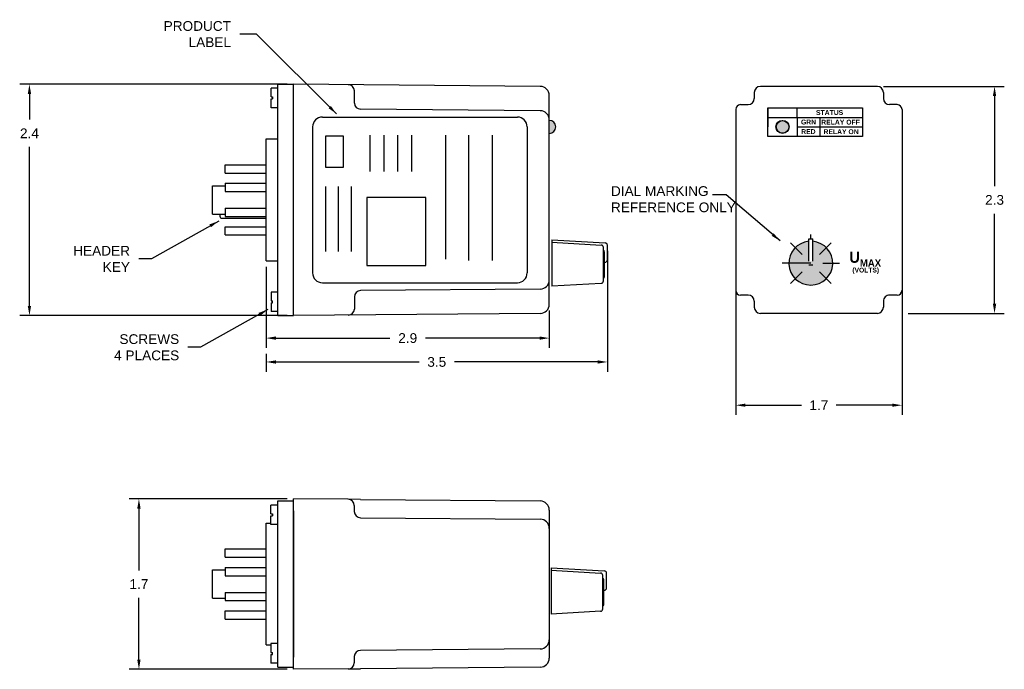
# Model space of a CAD drawing. Extents: x -17.3 to -7.2, y 9.7 to 16.4.
import ezdxf

# ---------------------------------------------------------------- set-up
doc = ezdxf.new("R2010")
doc.units = 0
doc.header["$LTSCALE"] = 0.5
doc.header["$MEASUREMENT"] = 0
doc.header["$PDMODE"] = 2
doc.header["$PDSIZE"] = 0.05
doc.linetypes.add('HIDDEN', pattern=[0.075, 0.05, -0.025])
doc.layers.get('0').update_dxf_attribs({"linetype": 'CONTINUOUS'})
doc.layers.get('DEFPOINTS').update_dxf_attribs({"linetype": 'CONTINUOUS'})
for name, color, linetype in [('ART', 7, 'CONTINUOUS'), ('DIM', 8, 'CONTINUOUS'), ('Proof Text', 7, 'CONTINUOUS')]:
    doc.layers.add(name, color=color, linetype=linetype)
doc.styles.get("Standard").update_dxf_attribs({"font": 'ARIAL.TTF'})
doc.dimstyles.get("Standard").update_dxf_attribs({"dimtxt": 0.18, "dimasz": 0.18, "dimexe": 0.18, "dimexo": 0.0625, "dimgap": 0.09, "dimtad": 0, "dimtih": 1, "dimtoh": 1, "dimdec": 4, "dimzin": 0, "dimdsep": 46, "dimtxsty": 'STANDARD', "dimcen": 0.09, "dimadec": 0, "dimazin": 0, "dimtfac": 1, "dimtdec": 4, "dimtofl": 0, "dimtmove": 0, "dimatfit": 3, "dimfxl": 1, "dimtolj": 1, "dimtzin": 0, "dimarcsym": 0})

# ---------------------------------------------------------------- blocks, each defined once
blk = doc.blocks.new('*D2')
at = {"layer": 'DEFPOINTS', "color": 0}
for p in [(-8.479, 15.691), (-8.226, 13.36), (-7.277, 13.36)]:
    blk.add_point(p, dxfattribs=at)
at = {"layer": 'DIM', "color": 0, "lineweight": -2}
for p, q in [((-8.417, 15.691), (-7.177, 15.691)), ((-7.277, 15.591), (-7.277, 14.666)), ((-7.277, 13.46), (-7.277, 14.384)), ((-8.164, 13.36), (-7.177, 13.36))]:
    blk.add_line(p, q, dxfattribs=at)
at = {"layer": 'DIM', "color": 0}
for points in [[(-7.294, 15.591), (-7.26, 15.591), (-7.277, 15.691)], [(-7.294, 13.46), (-7.26, 13.46), (-7.277, 13.36)]]:
    blk.add_solid(points, dxfattribs=at)
at = {"layer": 'DIM', "color": 0, "insert": (-7.277, 14.525), "char_height": 0.1, "attachment_point": 5}
blk.add_mtext('\\A1;2.3', dxfattribs=at)
blk = doc.blocks.new('*D3')
at = {"layer": 'DEFPOINTS', "color": 0}
for p in [(-14.748, 13.901), (-11.844, 13.454), (-11.844, 13.107)]:
    blk.add_point(p, dxfattribs=at)
at = {"layer": 'DIM', "color": 0, "lineweight": -2}
for p, q in [((-14.748, 13.838), (-14.748, 13.007)), ((-11.844, 13.392), (-11.844, 13.007)), ((-14.648, 13.107), (-13.478, 13.107)), ((-11.944, 13.107), (-13.114, 13.107))]:
    blk.add_line(p, q, dxfattribs=at)
at = {"layer": 'DIM', "color": 0}
for points in [[(-14.648, 13.124), (-14.648, 13.09), (-14.748, 13.107)], [(-11.944, 13.124), (-11.944, 13.09), (-11.844, 13.107)]]:
    blk.add_solid(points, dxfattribs=at)
at = {"layer": 'DIM', "color": 0, "insert": (-13.296, 13.107), "char_height": 0.1, "attachment_point": 5}
blk.add_mtext('\\A1;2.9', dxfattribs=at)
blk = doc.blocks.new('*D4')
at = {"layer": 'DEFPOINTS', "color": 0}
for p in [(-11.248, 14.066), (-14.748, 13.007), (-11.248, 12.862)]:
    blk.add_point(p, dxfattribs=at)
at = {"layer": 'DIM', "color": 0, "lineweight": -2}
for p, q in [((-11.248, 14.004), (-11.248, 12.762)), ((-14.748, 12.945), (-14.748, 12.762)), ((-14.648, 12.862), (-13.18, 12.862)), ((-11.348, 12.862), (-12.817, 12.862))]:
    blk.add_line(p, q, dxfattribs=at)
at = {"layer": 'DIM', "color": 0}
for points in [[(-14.648, 12.879), (-14.648, 12.845), (-14.748, 12.862)], [(-11.348, 12.879), (-11.348, 12.845), (-11.248, 12.862)]]:
    blk.add_solid(points, dxfattribs=at)
at = {"layer": 'DIM', "color": 0, "insert": (-12.998, 12.862), "char_height": 0.1, "attachment_point": 5}
blk.add_mtext('\\A1;3.5', dxfattribs=at)
blk = doc.blocks.new('*D5')
at = {"layer": 'DEFPOINTS', "color": 0}
for p in [(-14.468, 15.713), (-17.176, 13.338), (-14.468, 13.338)]:
    blk.add_point(p, dxfattribs=at)
at = {"layer": 'DIM', "color": 0, "lineweight": -2}
for p, q in [((-14.531, 15.713), (-17.276, 15.713)), ((-17.176, 15.613), (-17.176, 15.35)), ((-17.176, 13.438), (-17.176, 15.069)), ((-14.531, 13.338), (-17.276, 13.338))]:
    blk.add_line(p, q, dxfattribs=at)
at = {"layer": 'DIM', "color": 0}
for points in [[(-17.193, 15.613), (-17.159, 15.613), (-17.176, 15.713)], [(-17.193, 13.438), (-17.159, 13.438), (-17.176, 13.338)]]:
    blk.add_solid(points, dxfattribs=at)
at = {"layer": 'DIM', "color": 0, "insert": (-17.176, 15.209), "char_height": 0.1, "attachment_point": 5}
blk.add_mtext('\\A1;2.4', dxfattribs=at)
blk = doc.blocks.new('*D1')
at = {"layer": 'DEFPOINTS', "color": 0}
for p in [(-9.932, 14.463), (-8.226, 14.463), (-8.226, 12.418)]:
    blk.add_point(p, dxfattribs=at)
at = {"layer": 'DIM', "color": 0, "lineweight": -2}
for p, q in [((-9.932, 14.401), (-9.932, 12.318)), ((-8.226, 14.401), (-8.226, 12.318)), ((-9.832, 12.418), (-9.256, 12.418)), ((-8.326, 12.418), (-8.903, 12.418))]:
    blk.add_line(p, q, dxfattribs=at)
at = {"layer": 'DIM', "color": 0}
for points in [[(-9.832, 12.435), (-9.832, 12.402), (-9.932, 12.418)], [(-8.326, 12.435), (-8.326, 12.402), (-8.226, 12.418)]]:
    blk.add_solid(points, dxfattribs=at)
at = {"layer": 'DIM', "color": 0, "insert": (-9.079, 12.418), "char_height": 0.1, "attachment_point": 5}
blk.add_mtext('\\A1;1.7', dxfattribs=at)
blk = doc.blocks.new('*D6')
at = {"layer": 'DEFPOINTS', "color": 0}
for p in [(-14.469, 11.458), (-16.053, 9.708), (-14.469, 9.708)]:
    blk.add_point(p, dxfattribs=at)
at = {"layer": 'DIM', "color": 0, "lineweight": -2}
for p, q in [((-14.531, 11.458), (-16.153, 11.458)), ((-16.053, 11.358), (-16.053, 10.723)), ((-16.053, 9.808), (-16.053, 10.442)), ((-14.531, 9.708), (-16.153, 9.708))]:
    blk.add_line(p, q, dxfattribs=at)
at = {"layer": 'DIM', "color": 0}
for points in [[(-16.07, 11.358), (-16.036, 11.358), (-16.053, 11.458)], [(-16.07, 9.808), (-16.036, 9.808), (-16.053, 9.708)]]:
    blk.add_solid(points, dxfattribs=at)
at = {"layer": 'DIM', "color": 0, "insert": (-16.053, 10.583), "char_height": 0.1, "attachment_point": 5}
blk.add_mtext('\\A1;1.7', dxfattribs=at)
blk = doc.blocks.new('block 436')
at = {"layer": 'Proof Text', "color": 7, "lineweight": 25}
blk.add_lwpolyline([(1.72, 2.804), (1.72, 2.999), (2.689, 2.999), (2.689, 2.804), (1.72, 2.804)], dxfattribs=at)
blk = doc.blocks.new('block 437')
at = {"layer": 'Proof Text', "color": 7, "lineweight": 25}
blk.add_lwpolyline([(1.72, 2.999), (2.02, 2.999)], dxfattribs=at)
blk = doc.blocks.new('block 438')
at = {"layer": 'Proof Text', "color": 7, "lineweight": 25}
blk.add_lwpolyline([(2.02, 2.999), (2.02, 2.804)], dxfattribs=at)
blk = doc.blocks.new('block 439')
at = {"layer": 'Proof Text', "color": 7, "lineweight": 25}
blk.add_lwpolyline([(2.252, 2.999), (2.252, 2.804)], dxfattribs=at)
blk = doc.blocks.new('block 440')
at = {"layer": 'Proof Text', "color": 7, "lineweight": 25}
blk.add_lwpolyline([(1.72, 2.999), (1.72, 2.901)], dxfattribs=at)
blk = doc.blocks.new('block 441')
at = {"layer": 'Proof Text', "color": 7, "lineweight": 25}
blk.add_lwpolyline([(2.02, 2.901), (2.689, 2.901)], dxfattribs=at)
blk = doc.blocks.new('block 442')
at = {"layer": 'Proof Text', "color": 7, "insert": (2.059, 2.925), "char_height": 0.04998, "attachment_point": 7}
blk.add_mtext('\\fArial|b1|i0|c0|p34;\\W1;GRN', dxfattribs=at)
blk = doc.blocks.new('block 443')
at = {"layer": 'Proof Text', "color": 7, "insert": (2.061, 2.828), "char_height": 0.04998, "attachment_point": 7}
blk.add_mtext('\\fArial|b1|i0|c0|p34;\\W1;RED', dxfattribs=at)
blk = doc.blocks.new('block 444')
at = {"layer": 'Proof Text', "color": 7, "insert": (2.267, 2.924), "char_height": 0.04998, "attachment_point": 7}
blk.add_mtext('\\fArial|b1|i0|c0|p34;\\W1;RELAY OFF', dxfattribs=at)
blk = doc.blocks.new('block 445')
at = {"layer": 'Proof Text', "color": 7, "insert": (2.29, 2.826), "char_height": 0.04998, "attachment_point": 7}
blk.add_mtext('\\fArial|b1|i0|c0|p34;\\W1;RELAY ON', dxfattribs=at)
blk = doc.blocks.new('block 689')
at = {"layer": 'Proof Text', "color": 7, "lineweight": 25}
blk.add_lwpolyline([(1.72, 2.999), (2.02, 2.999)], dxfattribs=at)
blk = doc.blocks.new('block 690')
at = {"layer": 'Proof Text', "color": 7, "lineweight": 25}
blk.add_lwpolyline([(2.689, 3.096), (2.689, 2.999)], dxfattribs=at)
blk = doc.blocks.new('block 691')
at = {"layer": 'Proof Text', "color": 7, "lineweight": 25}
blk.add_lwpolyline([(1.72, 3.096), (1.72, 2.999)], dxfattribs=at)
blk = doc.blocks.new('block 692')
at = {"layer": 'Proof Text', "color": 7, "lineweight": 25}
blk.add_lwpolyline([(2.02, 2.999), (2.689, 2.999)], dxfattribs=at)
blk = doc.blocks.new('block 693')
at = {"layer": 'Proof Text', "color": 7, "lineweight": 25}
blk.add_lwpolyline([(2.02, 2.999), (2.02, 3.096)], dxfattribs=at)
blk = doc.blocks.new('block 694')
at = {"layer": 'Proof Text', "color": 7, "insert": (2.213, 3.023), "char_height": 0.04998, "attachment_point": 7}
blk.add_mtext('\\fArial|b1|i0|c0|p34;\\W1;STATUS', dxfattribs=at)
blk = doc.blocks.new('block 696')
at = {"layer": 'Proof Text', "color": 7, "lineweight": 25}
blk.add_lwpolyline([(1.72, 2.804), (1.72, 3.096), (2.689, 3.096), (2.689, 2.804), (1.72, 2.804)], dxfattribs=at)
blk = doc.blocks.new('block 451')
at = {"layer": 'Proof Text', "color": 7, "insert": (2.663, 2.415), "char_height": 0.07553, "attachment_point": 7}
blk.add_mtext('\\fArial|b1|i0|c0|p34;\\W0.93;MAX', dxfattribs=at)
blk = doc.blocks.new('block 452')
at = {"layer": 'Proof Text', "color": 7, "insert": (2.556, 2.454), "char_height": 0.11333, "attachment_point": 7}
blk.add_mtext('\\fArial|b1|i0|c0|p34;\\W0.93;U', dxfattribs=at)
blk = doc.blocks.new('block 674')
at = {"layer": 'Proof Text', "color": 7, "insert": (2.586, 2.341), "char_height": 0.04909, "attachment_point": 7}
blk.add_mtext('\\fArial|b1|i0|c0|p34;\\W1;(VOLTS)', dxfattribs=at)

msp = doc.modelspace()

# ---------------------------------------------------------------- hatches: boundary and pattern name
msp.add_hatch(color=256).paths.add_polyline_path([(-11.8437, 15.3422), (-11.8437, 15.2752), (-11.8437, 15.2082, 1)])
h = msp.add_hatch(color=256)
h.paths.add_polyline_path([(-9.1417, 14.0465), (-9.1417, 13.8954), (-9.1817, 13.8954), (-9.1817, 14.0465, 17.0789561)], flags=16)
h.paths.add_polyline_path([(-9.1817, 14.0465), (-9.1817, 14.1004, 22.4554674), (-9.1417, 14.1004), (-9.1417, 14.0465, -17.0789561)])
at = {"layer": 'ART'}
msp.add_hatch(color=256, dxfattribs=at).paths.add_polyline_path([(-9.3868, 15.2752, 1), (-9.5168, 15.2752, 1)])

# ---------------------------------------------------------------- linework, layer by layer
for p, q in [((-14.6981, 15.5817), (-14.6981, 15.6717)), ((-14.629, 15.6717), (-14.6981, 15.6717)), ((-14.6281, 13.3384), (-14.6281, 15.7129)), ((-14.6281, 15.7129), (-14.4681, 15.7129)), ((-11.9366, 15.6908), (-14.4681, 15.7129)), ((-11.9366, 15.6908), (-14.4681, 15.7129)), ((-14.4681, 13.3384), (-14.4681, 15.7129)), ((-8.4792, 15.6908), (-9.6792, 15.6908)), ((-14.6981, 15.5817), (-14.6826, 15.5817)), ((-14.6981, 15.4717), (-14.6981, 15.5617)), ((-14.6981, 15.5617), (-14.6826, 15.5617)), ((-14.6826, 15.5817), (-14.6826, 15.5617)), ((-13.8432, 15.5194), (-13.8432, 15.6455)), ((-13.8432, 15.5194), (-13.8432, 15.6455)), ((-11.8437, 13.4543), (-11.8437, 15.597)), ((-11.8437, 13.4543), (-11.8437, 15.597)), ((-9.7417, 15.6283), (-9.7417, 15.5658)), ((-8.4167, 15.6283), (-8.4167, 15.5658)), ((-14.629, 15.4717), (-14.6981, 15.4717)), ((-11.9366, 15.4408), (-13.7813, 15.4569)), ((-11.9366, 15.4408), (-13.7813, 15.4569)), ((-9.9322, 15.4533), (-9.9322, 13.5983)), ((-9.8822, 15.5033), (-9.8042, 15.5033)), ((-8.2762, 15.5033), (-8.3542, 15.5033)), ((-8.2262, 15.4533), (-8.2262, 13.5983)), ((-14.7481, 13.9007), (-14.7481, 15.1507)), ((-14.7481, 15.1507), (-14.6281, 15.1507)), ((-15.1681, 14.8857), (-14.7481, 14.8857)), ((-15.1681, 14.8007), (-15.1681, 14.8857)), ((-15.1681, 14.8007), (-14.7481, 14.8007)), ((-15.2981, 14.3807), (-15.2981, 14.6707)), ((-15.2981, 14.6707), (-15.1681, 14.6707)), ((-15.1681, 14.6957), (-15.1681, 14.6107)), ((-15.1681, 14.6957), (-14.7481, 14.6957)), ((-15.1681, 14.6107), (-14.7481, 14.6107)), ((-15.2981, 14.3807), (-15.1681, 14.3807)), ((-15.2227, 14.3803), (-15.2227, 14.357)), ((-15.1681, 14.4407), (-14.7481, 14.4407)), ((-15.1681, 14.4407), (-15.1681, 14.3557)), ((-15.1681, 14.3557), (-14.7481, 14.3557)), ((-15.2027, 14.337), (-14.7487, 14.337)), ((-15.1681, 14.1657), (-15.1681, 14.2507)), ((-15.1681, 14.2507), (-14.7481, 14.2507)), ((-15.1681, 14.1657), (-14.7481, 14.1657)), ((-11.8185, 14.1156), (-11.8185, 13.6405)), ((-11.8185, 14.1156), (-11.2721, 14.0846)), ((-11.8185, 14.0905), (-11.3121, 14.0619)), ((-11.2485, 13.9096), (-11.2485, 14.0597)), ((-9.1817, 13.8954), (-9.1817, 14.1263)), ((-9.1817, 14.1263), (-9.1417, 14.1263)), ((-9.1417, 13.8954), (-9.1417, 14.1263)), ((-11.2885, 13.6942), (-11.2885, 14.0369)), ((-11.2785, 13.7405), (-11.2785, 13.9905)), ((-14.7481, 13.9007), (-14.6281, 13.9007)), ((-11.2785, 13.8846), (-11.2735, 13.8846)), ((-9.1419, 13.8574), (-9.1819, 13.8574)), ((-11.3121, 13.6692), (-11.8185, 13.6405)), ((-14.6981, 13.5796), (-14.6981, 13.4896)), ((-14.629, 13.5796), (-14.6981, 13.5796)), ((-11.9366, 13.6105), (-13.7813, 13.5944)), ((-11.9366, 13.6105), (-13.7813, 13.5944)), ((-9.8042, 13.5483), (-9.8822, 13.5483)), ((-8.2762, 13.5483), (-8.3542, 13.5483)), ((-14.6981, 13.4896), (-14.6826, 13.4896)), ((-14.6981, 13.4696), (-14.6981, 13.3796)), ((-14.6981, 13.4696), (-14.6826, 13.4696)), ((-14.6826, 13.4696), (-14.6826, 13.4896)), ((-13.8432, 13.5319), (-13.8432, 13.4058)), ((-13.8432, 13.5319), (-13.8432, 13.4058)), ((-9.7417, 13.4858), (-9.7417, 13.4233)), ((-8.4167, 13.4858), (-8.4167, 13.4233)), ((-14.629, 13.3796), (-14.6981, 13.3796)), ((-14.6281, 13.3384), (-14.4681, 13.3384)), ((-11.9366, 13.3605), (-14.4681, 13.3384)), ((-11.9366, 13.3605), (-14.4681, 13.3384)), ((-8.4792, 13.3608), (-9.6792, 13.3608)), ((-14.6287, 9.7296), (-14.6287, 11.4356)), ((-14.6287, 11.4356), (-14.4687, 11.4356)), ((-14.4687, 9.7296), (-14.4687, 11.4356)), ((-14.6296, 11.3938), (-14.6987, 11.3938)), ((-14.6987, 11.3038), (-14.6987, 11.3938)), ((-14.6987, 11.3038), (-14.6832, 11.3038)), ((-14.6987, 11.1938), (-14.6987, 11.2838)), ((-14.6987, 11.2838), (-14.6832, 11.2838)), ((-14.6832, 11.3038), (-14.6832, 11.2838)), ((-14.7487, 9.9576), (-14.7487, 11.2076)), ((-14.7487, 11.2076), (-14.6987, 11.2076)), ((-14.6296, 11.1938), (-14.6987, 11.1938)), ((-15.1687, 10.9426), (-14.7487, 10.9426)), ((-15.1687, 10.8576), (-15.1687, 10.9426)), ((-15.1687, 10.8576), (-14.7487, 10.8576)), ((-15.2987, 10.4376), (-15.2987, 10.7276)), ((-15.2987, 10.7276), (-15.1687, 10.7276)), ((-15.1687, 10.7526), (-15.1687, 10.6676)), ((-15.1687, 10.7526), (-14.7487, 10.7526)), ((-11.8258, 10.7496), (-11.2794, 10.7186)), ((-11.8258, 10.7496), (-11.8258, 10.2745)), ((-11.8258, 10.7245), (-11.3194, 10.6958)), ((-15.1687, 10.6676), (-14.7487, 10.6676)), ((-11.2958, 10.3281), (-11.2958, 10.6709)), ((-11.2858, 10.3745), (-11.2858, 10.6245)), ((-11.2558, 10.5436), (-11.2558, 10.6937)), ((-11.2858, 10.5186), (-11.2808, 10.5186)), ((-15.2987, 10.4376), (-15.1687, 10.4376)), ((-15.1687, 10.4976), (-14.7487, 10.4976)), ((-15.1687, 10.4976), (-15.1687, 10.4126)), ((-15.1687, 10.4126), (-14.7487, 10.4126)), ((-15.1687, 10.2226), (-15.1687, 10.3076)), ((-15.1687, 10.3076), (-14.7487, 10.3076)), ((-11.3194, 10.3032), (-11.8258, 10.2745)), ((-15.1687, 10.2226), (-14.7487, 10.2226)), ((-14.4687, 9.7296), (-14.4687, 10.1028)), ((-14.7487, 9.9576), (-14.6987, 9.9576)), ((-14.6296, 9.9714), (-14.6987, 9.9714)), ((-14.6987, 9.9714), (-14.6987, 9.8814)), ((-14.6987, 9.8814), (-14.6832, 9.8814)), ((-14.6987, 9.8614), (-14.6987, 9.7714)), ((-14.6987, 9.8614), (-14.6832, 9.8614)), ((-14.6832, 9.8614), (-14.6832, 9.8814)), ((-14.6296, 9.7714), (-14.6987, 9.7714)), ((-14.6287, 9.7296), (-14.4687, 9.7296))]:
    msp.add_line(p, q)
at = {"color": 7, "linetype": 'Continuous'}
for p, q in [((-13.9057, 11.4527), (-14.4687, 11.4576)), ((-14.4687, 11.3326), (-14.4687, 11.4576)), ((-13.7818, 11.4516), (-13.9057, 11.4527)), ((-13.7818, 11.4516), (-11.9369, 11.4355)), ((-14.4687, 11.3326), (-14.4687, 9.8326)), ((-13.8437, 11.3902), (-13.8437, 11.3326)), ((-13.8437, 11.3326), (-13.8437, 11.3266)), ((-11.8437, 11.3415), (-11.8437, 11.3326)), ((-11.8437, 11.3326), (-11.8437, 11.154)), ((-13.7818, 11.2641), (-11.9369, 11.248)), ((-11.8437, 11.154), (-11.8437, 10.0112)), ((-11.8437, 10.0112), (-11.8437, 9.8326)), ((-11.9369, 9.9172), (-13.7818, 9.9011)), ((-14.4687, 9.7076), (-14.4687, 9.8326)), ((-13.8437, 9.8386), (-13.8437, 9.8326)), ((-13.8437, 9.8326), (-13.8437, 9.775)), ((-11.8437, 9.8326), (-11.8437, 9.8237)), ((-13.9057, 9.7125), (-14.4687, 9.7076)), ((-13.9057, 9.7125), (-13.7818, 9.7136)), ((-11.9369, 9.7297), (-13.7818, 9.7136))]:
    msp.add_line(p, q, dxfattribs=at)
at = {"color": 7, "linetype": 'HIDDEN'}
msp.add_line((-14.4687, 11.1798), (-14.4687, 9.9854), dxfattribs=at)
msp.add_circle((-9.4518, 15.2752), 0.067)
for centre, radius, start, end in [((-13.9057, 15.6455), 0.0625, 0, 89.5), ((-11.9374, 15.597), 0.0937, 0, 89.5), ((-11.9374, 15.597), 0.0937, 0, 89.5), ((-9.6792, 15.6283), 0.0625, 90, 180), ((-8.4792, 15.6283), 0.0625, 0, 90), ((-9.8042, 15.5658), 0.0625, 270, 0), ((-8.3542, 15.5658), 0.0625, 180, 270), ((-13.7808, 15.5194), 0.0625, 180, 269.5), ((-13.7808, 15.5194), 0.0625, 180, 269.5), ((-9.8822, 15.4533), 0.05, 90, 180), ((-8.2762, 15.4533), 0.05, 0, 90), ((-11.9374, 15.3471), 0.0937, 0, 89.5), ((-11.9374, 15.3471), 0.0937, 0, 89.5), ((-11.8437, 15.2752), 0.067, 270, 90), ((-15.2027, 14.357), 0.02, 180, 270), ((-11.3135, 14.0369), 0.025, 0, 86.7603), ((-11.2735, 14.0597), 0.025, 0, 86.7603), ((-9.1617, 13.8763), 0.225, 95.09969, 84.90031), ((-11.3035, 13.9905), 0.025, 0, 53.1301), ((-11.2735, 13.9096), 0.025, 270, 0), ((-11.3035, 13.7405), 0.025, 306.8699, 0), ((-11.9374, 13.7042), 0.0937, 270.5, 0), ((-11.9374, 13.7042), 0.0937, 270.5, 0), ((-11.3135, 13.6942), 0.025, 273.2397, 0), ((-13.7808, 13.5319), 0.0625, 90.5, 180), ((-13.7808, 13.5319), 0.0625, 90.5, 180), ((-9.8822, 13.5983), 0.05, 180, 270), ((-9.8042, 13.4858), 0.0625, 0, 90), ((-8.3542, 13.4858), 0.0625, 89.93218, 180), ((-8.2762, 13.5983), 0.05, 270, 0), ((-11.9374, 13.4543), 0.0937, 270.5, 0), ((-11.9374, 13.4543), 0.0937, 270.5, 0), ((-13.9057, 13.4058), 0.0625, 270.5, 0), ((-13.9057, 13.4058), 0.0625, 270.5, 0), ((-9.6792, 13.4233), 0.0625, 180, 270), ((-8.4792, 13.4233), 0.0625, 270, 0), ((-11.2808, 10.6937), 0.025, 0, 86.7603), ((-11.3208, 10.6709), 0.025, 0, 86.7603), ((-11.3108, 10.6245), 0.025, 0, 53.1301), ((-11.2808, 10.5436), 0.025, 270, 0), ((-11.3208, 10.3281), 0.025, 273.2397, 0), ((-11.3108, 10.3745), 0.025, 306.8699, 0)]:
    msp.add_arc(centre, radius, start, end)
at = {"color": 7, "linetype": 'Continuous'}
for centre, radius, start, end in [((-13.9062, 11.3902), 0.0625, 0, 89.5), ((-11.9377, 11.3415), 0.094, 0, 89.5), ((-13.7812, 11.3266), 0.0625, 180, 269.5), ((-11.9377, 11.154), 0.094, 0, 89.5), ((-11.9377, 10.0112), 0.094, 270.5, 0), ((-13.7812, 9.8386), 0.0625, 90.5, 180), ((-11.9377, 9.8237), 0.094, 270.5, 0), ((-13.9062, 9.775), 0.0625, 270.5, 0)]:
    msp.add_arc(centre, radius, start, end, dxfattribs=at)
at = {"layer": 'ART'}
for p, q in [((-14.1713, 15.3757), (-12.1713, 15.3757)), ((-14.2713, 15.2757), (-14.2713, 13.7757)), ((-12.0713, 15.2757), (-12.0713, 13.7757)), ((-13.6845, 15.1907), (-13.6845, 14.8168)), ((-13.5403, 15.1907), (-13.5403, 14.8168)), ((-13.4, 15.1907), (-13.4, 14.8168)), ((-13.2559, 15.1907), (-13.2559, 14.8168)), ((-12.9102, 15.1907), (-12.9102, 13.9187)), ((-12.6724, 15.1907), (-12.6724, 13.9034)), ((-12.4303, 15.1907), (-12.4303, 13.9034)), ((-14.1378, 14.6633), (-14.1378, 13.9954)), ((-14.0092, 14.6633), (-14.0092, 13.9954)), ((-13.8769, 14.6633), (-13.8769, 13.9954)), ((-9.1617, 14.1263), (-9.1619, 14.171)), ((-9.2503, 13.9653), (-9.3704, 14.0854)), ((-9.2503, 13.9653), (-9.3704, 14.0854)), ((-9.0736, 13.9653), (-8.9534, 14.0854)), ((-9.0736, 13.9653), (-8.9534, 14.0854)), ((-9.4119, 13.8763), (-9.4568, 13.8769)), ((-9.1619, 13.8763), (-9.4568, 13.8769)), ((-9.0369, 13.8769), (-8.867, 13.8769)), ((-9.0369, 13.8769), (-8.867, 13.8769)), ((-9.2503, 13.7885), (-9.3704, 13.6684)), ((-9.2503, 13.7885), (-9.3704, 13.6684)), ((-9.0736, 13.7885), (-8.9534, 13.6684)), ((-9.0736, 13.7885), (-8.9534, 13.6684)), ((-14.1713, 13.6757), (-12.1713, 13.6757))]:
    msp.add_line(p, q, dxfattribs=at)
for points in [[(-14.1366, 15.1829), (-13.9574, 15.1829), (-13.9574, 14.8597), (-14.1366, 14.8597)], [(-13.1097, 14.5486), (-13.7158, 14.5486), (-13.7158, 13.8513), (-13.1097, 13.8513)]]:
    msp.add_lwpolyline(points, close=True, dxfattribs=at)
msp.add_circle((-9.4518, 15.2752), 0.065, dxfattribs=at)
for centre, start, end in [((-14.1713, 15.2757), 90, 180), ((-12.1713, 15.2757), 0, 90), ((-14.1713, 13.7757), 180, 270), ((-12.1713, 13.7757), 270, 0)]:
    msp.add_arc(centre, 0.1, start, end, dxfattribs=at)

# ---------------------------------------------------------------- block references
at = {"layer": 'Proof Text'}
for name, p in [('block 691', (-11.3214, 12.3738)), ('block 696', (-11.3214, 12.3738)), ('block 693', (-11.3214, 12.3738)), ('block 690', (-11.3214, 12.3738)), ('block 436', (-11.3214, 12.3738)), ('block 437', (-11.3214, 12.3738)), ('block 440', (-11.3214, 12.3738)), ('block 689', (-11.3214, 12.3738)), ('block 438', (-11.3214, 12.3738)), ('block 692', (-11.3214, 12.3738)), ('block 694', (-11.3214, 12.3738)), ('block 439', (-11.3214, 12.3738)), ('block 441', (-11.3214, 12.3738)), ('block 442', (-11.3214, 12.3738)), ('block 443', (-11.3214, 12.3738)), ('block 444', (-11.3214, 12.3738)), ('block 445', (-11.3214, 12.3738)), ('block 452', (-11.3214, 11.4246)), ('block 451', (-11.3214, 11.4246)), ('block 674', (-11.3214, 11.4246))]:
    msp.add_blockref(name, p, dxfattribs=at)

# ---------------------------------------------------------------- texts
at = {"layer": 'DEFPOINTS', "char_height": 0.1}
for s, insert, attachment_point in [('PRODUCT\\PLABEL', (-15.1088, 16.2272), 6), ('DIAL MARKING \\PREFERENCE ONLY', (-11.2115, 14.5321), 4), ('\\A1;HEADER\\PKEY', (-16.1449, 13.9204), 6), ('SCREWS\\P4 PLACES', (-15.6399, 13.0126), 6)]:
    msp.add_mtext(s, dxfattribs=dict(at, insert=insert, attachment_point=attachment_point))

# ---------------------------------------------------------------- dimensions: what is measured, and where the dimension line sits
at = {"layer": 'DIM'}
for base, p1, p2, picture, middle in [((-17.1759, 13.3384), (-14.4681, 15.7129), (-14.4681, 13.3384), '*D5', (-17.1759, 15.2095)), ((-7.2769, 13.3596), (-8.4792, 15.6908), (-8.2262, 13.3596), '*D2', (-7.2769, 14.5252)), ((-16.0530168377, 9.7076080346), (-14.4687213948, 11.4576080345), (-14.4687213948, 9.7076080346), '*D6', (-16.0530168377, 10.5826080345))]:
    dim = msp.add_linear_dim(base=base, p1=p1, p2=p2, angle=90, dimstyle='STANDARD', override={"dimtxt": 0.1, "dimasz": 0.1, "dimexe": 0.1, "dimdec": 1, "dimtdec": 3}, dxfattribs=at)
    dim.commit()
    dim.dimension.update_dxf_attribs({"geometry": picture, "text_midpoint": middle, "dimtype": 160})
dim = msp.add_linear_dim(base=(-8.2262, 12.4184), p1=(-9.9322, 14.4633), p2=(-8.2262, 14.4633), dimstyle='STANDARD', override={"dimtxt": 0.1, "dimasz": 0.1, "dimexe": 0.1, "dimdec": 1, "dimtdec": 3}, dxfattribs=at)
dim.commit()
dim.dimension.update_dxf_attribs({"geometry": '*D1', "text_midpoint": (-9.0792, 12.4184)})
for base, p1, p2, text, picture, middle in [((-11.2483, 12.8619), (-14.7481, 13.0072), (-11.2483, 14.066), '3.5', '*D4', (-12.9982, 12.8619)), ((-11.8437, 13.1072), (-14.7481, 13.9007), (-11.8437, 13.4543), '2.9', '*D3', (-13.2959, 13.1072))]:
    dim = msp.add_linear_dim(base=base, p1=p1, p2=p2, text=text, dimstyle='STANDARD', override={"dimtxt": 0.1, "dimasz": 0.1, "dimexe": 0.1, "dimdec": 3, "dimtdec": 3}, dxfattribs=at)
    dim.commit()
    dim.dimension.update_dxf_attribs({"geometry": picture, "text_midpoint": middle})

# ---------------------------------------------------------------- leaders
at = {"layer": 'DEFPOINTS', "annotation_type": 0, "has_hookline": 1, "hookline_direction": 1}
for points, text_width in [([(-14.0258, 15.408), (-14.8461, 16.2272), (-15.0188, 16.2272)], 0.6766), ([(-15.2346, 14.3085), (-15.9253, 13.9204), (-16.0549, 13.9204)], 0.5686), ([(-14.7296, 13.4006), (-15.4204, 13.0126), (-15.5499, 13.0126)], 0.6581)]:
    msp.add_leader(points, dimstyle='STANDARD', override={"dimtxt": 0.1, "dimasz": 0.1, "dimexe": 0.1, "dimdec": 3, "dimtdec": 3}, dxfattribs=dict(at, text_width=text_width))
at = {"layer": 'DEFPOINTS'}
msp.add_leader([(-9.4766, 14.1048), (-10.0296, 14.5776), (-10.1701, 14.5761)], dimstyle='STANDARD', override={"dimtxt": 0.1, "dimasz": 0.1, "dimexe": 0.1, "dimgap": 0.09, "dimtad": 0, "dimdec": 3, "dimtdec": 3}, dxfattribs=at)

doc.saveas('drawing.dxf')
